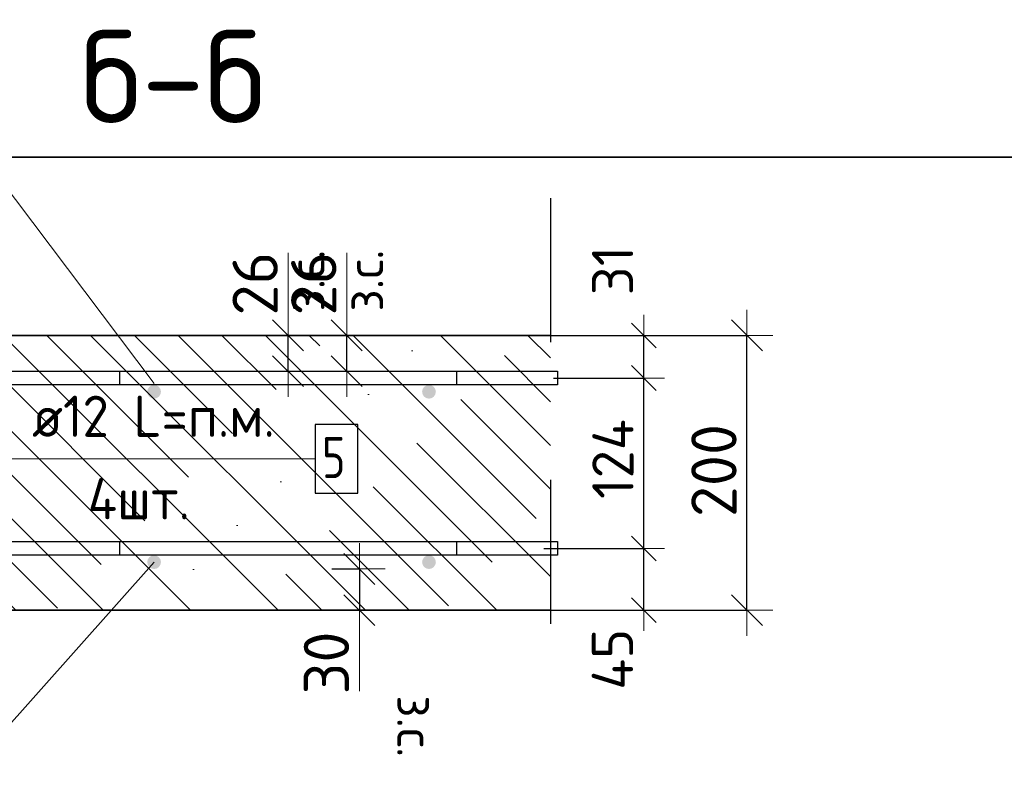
# Model space of a CAD drawing. Header units: metres. Extents: x -38 to 97, y -15 to 21.
# Tile 81 of 118: x 72.37 to 73.086, y 7.225 to 7.772. Entities that reach past the tile are written whole.
import ezdxf

# ---------------------------------------------------------------- set-up
doc = ezdxf.new("R2010")
doc.units = ezdxf.units.M
doc.header["$PDMODE"] = 65
doc.linetypes.add('______4', pattern=[0.135, 0.105, -0.03])
for name, color, linetype, lineweight in [('XR$3$Арм. стержнями верхней зоны', 180, 'Continuous', 35), ('XR$3$Арм. стержнями нижней зоны', 180, 'Continuous', 35), ('XR$3$Арм.стержн. Арматура края', 96, 'Continuous', 35), ('XR$3$Арм.стержн. Доп. арматура', 180, 'Continuous', 35), ('XR$3$Размерная линия (1)', 7, 'Continuous', 13), ('XR$3$Размерная линия_ общее', 7, 'Continuous', 13), ('XR$5$Арм. стержнями верхней зоны', 180, 'Continuous', 35), ('XR$5$Арм. стержнями нижней зоны', 180, 'Continuous', 35), ('XR$5$Арм.стержн. Арматура края', 96, 'Continuous', 35), ('XR$5$Арм.стержн. Доп. арматура', 180, 'Continuous', 35), ('XR$5$Размерная линия (1)', 7, 'Continuous', 13), ('XR$5$Размерная линия_ общее', 7, 'Continuous', 13)]:
    doc.layers.add(name, color=color, linetype=linetype, lineweight=lineweight)
doc.styles.add('ISOCPEUR', font='txt')
doc.dimstyles.new('DIMSTYLE_11', dxfattribs={"dimtxt": 0.033, "dimasz": 0.0375, "dimexe": 0, "dimexo": 0, "dimgap": 0.0165, "dimtad": 2, "dimdec": 0, "dimlfac": 1000, "dimrnd": 1, "dimzin": 12, "dimdsep": 46, "dimtxsty": 'ISOCPEUR', "dimblk1": 'ALL_ML_STRICH', "dimblk2": 'ALL_ML_STRICH', "dimsah": 1, "dimcen": 0, "dimclrd": 7, "dimclre": 256, "dimclrt": 7, "dimadec": 0, "dimazin": 0, "dimtfac": 1, "dimtdec": 0, "dimtix": 1, "dimtmove": 2, "dimatfit": 3, "dimfxl": 0, "dimtvp": 1.2, "dimtzin": 0, "dimlwd": 0, "dimlwe": -3, "dimarcsym": 0})
doc.dimstyles.new('DIMSTYLE_12', dxfattribs={"dimtxt": 0.03, "dimasz": 0.03, "dimexe": 0, "dimexo": 0, "dimgap": 0.015, "dimtad": 2, "dimdec": 0, "dimlfac": 1000, "dimrnd": 1, "dimzin": 12, "dimdsep": 46, "dimtxsty": 'ISOCPEUR', "dimblk1": 'ALL_ML_STRICH', "dimblk2": 'ALL_ML_STRICH', "dimsah": 1, "dimcen": 0, "dimclrd": 7, "dimclre": 256, "dimclrt": 7, "dimadec": 0, "dimazin": 0, "dimtfac": 1, "dimtdec": 0, "dimtix": 1, "dimtmove": 2, "dimatfit": 3, "dimfxl": 0, "dimtzin": 0, "dimlwd": 0, "dimlwe": -3, "dimarcsym": 0})
doc.dimstyles.new('DIMSTYLE_14', dxfattribs={"dimtxt": 0.03, "dimasz": 0.03, "dimexe": 0, "dimexo": 0, "dimgap": 0.015, "dimtad": 2, "dimdec": 0, "dimlfac": 1000, "dimrnd": 1, "dimzin": 12, "dimdsep": 46, "dimtxsty": 'ISOCPEUR', "dimblk1": 'ALL_ML_STRICH', "dimblk2": 'ALL_ML_STRICH', "dimsah": 1, "dimcen": 0, "dimclrd": 7, "dimclre": 256, "dimclrt": 7, "dimadec": 0, "dimazin": 0, "dimtfac": 1, "dimtdec": 0, "dimtix": 1, "dimtmove": 2, "dimatfit": 3, "dimfxl": 0, "dimtvp": 1.2, "dimtzin": 0, "dimlwd": 0, "dimlwe": -3, "dimarcsym": 0})
doc.dimstyles.new('DIMSTYLE_8', dxfattribs={"dimtxt": 0.033, "dimasz": 0.0375, "dimexe": 0, "dimexo": 0, "dimgap": 0.0165, "dimtad": 2, "dimdec": 0, "dimlfac": 1000, "dimrnd": 1, "dimzin": 12, "dimdsep": 46, "dimtxsty": 'ISOCPEUR', "dimblk1": 'ALL_ML_STRICH', "dimblk2": 'ALL_ML_STRICH', "dimsah": 1, "dimcen": 0, "dimclrd": 7, "dimclre": 256, "dimclrt": 7, "dimadec": 0, "dimazin": 0, "dimtfac": 1, "dimtdec": 0, "dimtix": 1, "dimtmove": 2, "dimatfit": 3, "dimfxl": 0, "dimtzin": 0, "dimlwd": 0, "dimlwe": -3, "dimarcsym": 0})
pattern_1 = [(135, (0, 0), (-0.031819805, -0.031819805), [0.4, -0.05, 0, -0.05]), (135, (-0.01591, -0.01591), (-0.031819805, -0.031819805), [0.8, -0.1, 0.1, -0.1])]

# ---------------------------------------------------------------- blocks, each defined once
blk = doc.blocks.new('ALL_ML_STRICH')
at = {"color": 0, "linetype": 'ByBlock', "lineweight": -2}
for p, q in [((0, -0.5), (0, 0.5)), ((-0.3, -0.3), (0.3, 0.3)), ((-1, 0), (0.5, 0))]:
    blk.add_line(p, q, dxfattribs=at)
blk = doc.blocks.new('*D135')
at = {"layer": 'DEFPOINTS', "color": 7, "linetype": 'Continuous', "lineweight": 13, "transparency": 33554687}
for p in [(72.7273, 7.54188), (72.7273, 7.34188), (72.89884, 7.34188)]:
    blk.add_point(p, dxfattribs=at)
at = {"layer": 'XR$3$Размерная линия_ общее', "color": 253, "linetype": 'Continuous', "lineweight": -2, "true_color": 0xa0a0a0, "transparency": 33554687}
for p, q in [((72.7473, 7.54188), (72.89884, 7.54188)), ((72.7473, 7.34188), (72.89884, 7.34188))]:
    blk.add_line(p, q, dxfattribs=at)
at = {"layer": 'XR$3$Размерная линия_ общее', "color": 7, "linetype": 'Continuous', "lineweight": -2, "transparency": 33554687}
blk.add_line((72.89884, 7.34188), (72.89884, 7.54188), dxfattribs=at)
at = {"layer": 'XR$3$Размерная линия_ общее', "color": 7, "linetype": 'Continuous', "lineweight": 13, "transparency": 33554687, "xscale": 0.0375, "yscale": 0.0375, "zscale": 0.0375}
for p, rotation in [((72.89884, 7.54188), 90), ((72.89884, 7.34188), 270)]:
    blk.add_blockref('ALL_ML_STRICH', p, dxfattribs=dict(at, rotation=rotation))
at = {"layer": 'XR$3$Размерная линия_ общее', "color": 7, "linetype": 'Continuous', "lineweight": 13, "transparency": 33554687, "insert": (72.87484, 7.44353), "char_height": 0.033, "width": 0.099, "attachment_point": 5, "rotation": 90, "style": 'ISOCPEUR'}
blk.add_mtext('\\A1;{200}', dxfattribs=at)
blk = doc.blocks.new('*D136')
at = {"layer": 'DEFPOINTS', "color": 7, "linetype": 'Continuous', "lineweight": 13, "transparency": 33554687}
for p in [(72.5769, 7.37188), (72.61689, 7.37188), (72.5769, 7.34188)]:
    blk.add_point(p, dxfattribs=at)
at = {"layer": 'XR$3$Размерная линия_ общее', "color": 253, "linetype": 'Continuous', "lineweight": -2, "true_color": 0xa0a0a0, "transparency": 33554687}
for p, q in [((72.5969, 7.37188), (72.61689, 7.37188)), ((72.5969, 7.34188), (72.61689, 7.34188))]:
    blk.add_line(p, q, dxfattribs=at)
at = {"layer": 'XR$3$Размерная линия_ общее', "color": 7, "linetype": 'Continuous', "lineweight": -2, "transparency": 33554687}
blk.add_line((72.61689, 7.37188), (72.61689, 7.34188), dxfattribs=at)
at = {"layer": 'XR$3$Размерная линия_ общее', "color": 7, "linetype": 'Continuous', "lineweight": 13, "transparency": 33554687, "xscale": 0.0375, "yscale": 0.0375, "zscale": 0.0375}
for p, rotation in [((72.61689, 7.37188), 90), ((72.61689, 7.34188), 270)]:
    blk.add_blockref('ALL_ML_STRICH', p, dxfattribs=dict(at, rotation=rotation))
at = {"layer": 'XR$3$Размерная линия_ общее', "color": 7, "linetype": 'Continuous', "lineweight": 13, "transparency": 33554687, "insert": (72.59289, 7.30345), "char_height": 0.033, "width": 0.066, "attachment_point": 5, "rotation": 90, "style": 'ISOCPEUR'}
blk.add_mtext('\\A1;{30}', dxfattribs=at)
at = {"layer": 'XR$3$Размерная линия_ общее', "color": 7, "linetype": 'Continuous', "lineweight": 13, "transparency": 33554687, "insert": (72.67143, 7.27997), "char_height": 0.027, "width": 0.00135, "attachment_point": 1, "rotation": 270, "line_spacing_factor": 0.60241, "style": 'ISOCPEUR'}
blk.add_mtext('з.с.', dxfattribs=at)
blk = doc.blocks.new('*D142')
at = {"layer": 'DEFPOINTS', "color": 7, "linetype": 'Continuous', "lineweight": 13, "transparency": 33554687}
for p in [(72.56769, 7.54188), (72.56769, 7.51588), (72.60768, 7.51588)]:
    blk.add_point(p, dxfattribs=at)
at = {"layer": 'XR$3$Размерная линия_ общее', "color": 253, "linetype": 'Continuous', "lineweight": -2, "true_color": 0xa0a0a0, "transparency": 33554687}
for p, q in [((72.58769, 7.54188), (72.60768, 7.54188)), ((72.58769, 7.51588), (72.60768, 7.51588))]:
    blk.add_line(p, q, dxfattribs=at)
at = {"layer": 'XR$3$Размерная линия_ общее', "color": 7, "linetype": 'Continuous', "lineweight": -2, "transparency": 33554687}
blk.add_line((72.60768, 7.51588), (72.60768, 7.54188), dxfattribs=at)
at = {"layer": 'XR$3$Размерная линия_ общее', "color": 7, "linetype": 'Continuous', "lineweight": 13, "transparency": 33554687, "xscale": 0.0375, "yscale": 0.0375, "zscale": 0.0375}
for p, rotation in [((72.60768, 7.54188), 90), ((72.60768, 7.51588), 270)]:
    blk.add_blockref('ALL_ML_STRICH', p, dxfattribs=dict(at, rotation=rotation))
at = {"layer": 'XR$3$Размерная линия_ общее', "color": 7, "linetype": 'Continuous', "lineweight": 13, "transparency": 33554687, "insert": (72.60721, 7.55924), "char_height": 0.027, "width": 0.00135, "attachment_point": 1, "rotation": 90, "line_spacing_factor": 0.60241, "style": 'ISOCPEUR'}
blk.add_mtext('з.с.', dxfattribs=at)
at = {"layer": 'XR$3$Размерная линия_ общее', "color": 7, "linetype": 'Continuous', "lineweight": 13, "transparency": 33554687, "insert": (72.58368, 7.5796), "char_height": 0.033, "width": 0.066, "attachment_point": 5, "rotation": 90, "style": 'ISOCPEUR'}
blk.add_mtext('\\A1;{26}', dxfattribs=at)
blk = doc.blocks.new('*D201')
at = {"layer": 'DEFPOINTS', "color": 7, "linetype": 'Continuous', "lineweight": 13, "transparency": 33554687}
for p in [(72.73118, 7.38688), (72.74403, 7.34188), (72.82384, 7.34188)]:
    blk.add_point(p, dxfattribs=at)
at = {"layer": 'XR$3$Размерная линия (1)', "color": 9, "linetype": 'Continuous', "lineweight": -2, "true_color": 0xc7c7c7, "transparency": 33554687}
for p, q in [((72.75118, 7.38688), (72.82384, 7.38688)), ((72.76403, 7.34188), (72.82384, 7.34188))]:
    blk.add_line(p, q, dxfattribs=at)
at = {"layer": 'XR$3$Размерная линия (1)', "color": 7, "linetype": 'Continuous', "lineweight": -2, "transparency": 33554687}
blk.add_line((72.82384, 7.34188), (72.82384, 7.38688), dxfattribs=at)
at = {"layer": 'XR$3$Размерная линия (1)', "color": 7, "linetype": 'Continuous', "lineweight": 13, "transparency": 33554687, "xscale": 0.03, "yscale": 0.03, "zscale": 0.03}
for p, rotation in [((72.82384, 7.38688), 90), ((72.82384, 7.34188), 270)]:
    blk.add_blockref('ALL_ML_STRICH', p, dxfattribs=dict(at, rotation=rotation))
at = {"layer": 'XR$3$Размерная линия (1)', "color": 7, "linetype": 'Continuous', "lineweight": 13, "transparency": 33554687, "insert": (72.80098, 7.30614), "char_height": 0.03, "width": 0.06, "attachment_point": 5, "rotation": 90, "style": 'ISOCPEUR'}
blk.add_mtext('\\A1;{45}', dxfattribs=at)
blk = doc.blocks.new('*D202')
at = {"layer": 'DEFPOINTS', "color": 7, "linetype": 'Continuous', "lineweight": 13, "transparency": 33554687}
for p in [(72.73821, 7.51088), (72.73118, 7.38688), (72.82384, 7.38688)]:
    blk.add_point(p, dxfattribs=at)
at = {"layer": 'XR$3$Размерная линия (1)', "color": 9, "linetype": 'Continuous', "lineweight": -2, "true_color": 0xc7c7c7, "transparency": 33554687}
for p, q in [((72.75821, 7.51088), (72.82384, 7.51088)), ((72.75118, 7.38688), (72.82384, 7.38688))]:
    blk.add_line(p, q, dxfattribs=at)
at = {"layer": 'XR$3$Размерная линия (1)', "color": 7, "linetype": 'Continuous', "lineweight": -2, "transparency": 33554687}
blk.add_line((72.82384, 7.38688), (72.82384, 7.51088), dxfattribs=at)
at = {"layer": 'XR$3$Размерная линия (1)', "color": 7, "linetype": 'Continuous', "lineweight": 13, "transparency": 33554687, "xscale": 0.03, "yscale": 0.03, "zscale": 0.03}
for p, rotation in [((72.82384, 7.51088), 90), ((72.82384, 7.38688), 270)]:
    blk.add_blockref('ALL_ML_STRICH', p, dxfattribs=dict(at, rotation=rotation))
at = {"layer": 'XR$3$Размерная линия (1)', "color": 7, "linetype": 'Continuous', "lineweight": 13, "transparency": 33554687, "insert": (72.80134, 7.45188), "char_height": 0.03, "width": 0.09, "attachment_point": 5, "rotation": 90, "style": 'ISOCPEUR'}
blk.add_mtext('\\A1;{124}', dxfattribs=at)
blk = doc.blocks.new('*D203')
at = {"layer": 'DEFPOINTS', "color": 7, "linetype": 'Continuous', "lineweight": 13, "transparency": 33554687}
for p in [(72.72034, 7.54188), (72.73821, 7.51088), (72.82384, 7.51088)]:
    blk.add_point(p, dxfattribs=at)
at = {"layer": 'XR$3$Размерная линия (1)', "color": 9, "linetype": 'Continuous', "lineweight": -2, "true_color": 0xc7c7c7, "transparency": 33554687}
for p, q in [((72.74034, 7.54188), (72.82384, 7.54188)), ((72.75821, 7.51088), (72.82384, 7.51088))]:
    blk.add_line(p, q, dxfattribs=at)
at = {"layer": 'XR$3$Размерная линия (1)', "color": 7, "linetype": 'Continuous', "lineweight": -2, "transparency": 33554687}
blk.add_line((72.82384, 7.51088), (72.82384, 7.54188), dxfattribs=at)
at = {"layer": 'XR$3$Размерная линия (1)', "color": 7, "linetype": 'Continuous', "lineweight": 13, "transparency": 33554687, "xscale": 0.03, "yscale": 0.03, "zscale": 0.03}
for p, rotation in [((72.82384, 7.54188), 90), ((72.82384, 7.51088), 270)]:
    blk.add_blockref('ALL_ML_STRICH', p, dxfattribs=dict(at, rotation=rotation))
at = {"layer": 'XR$3$Размерная линия (1)', "color": 7, "linetype": 'Continuous', "lineweight": 13, "transparency": 33554687, "insert": (72.8011, 7.58917), "char_height": 0.03, "width": 0.06, "attachment_point": 5, "rotation": 90, "style": 'ISOCPEUR'}
blk.add_mtext('\\A1;{31}', dxfattribs=at)
blk = doc.blocks.new('*D404')
at = {"layer": 'DEFPOINTS', "color": 7, "linetype": 'Continuous', "lineweight": 13, "transparency": 33554687}
for p in [(72.7273, 7.54188), (72.7273, 7.34188), (72.89884, 7.34188)]:
    blk.add_point(p, dxfattribs=at)
at = {"layer": 'XR$5$Размерная линия_ общее', "color": 253, "linetype": 'Continuous', "lineweight": -2, "true_color": 0xa0a0a0, "transparency": 33554687}
for p, q in [((72.7473, 7.54188), (72.89884, 7.54188)), ((72.7473, 7.34188), (72.89884, 7.34188))]:
    blk.add_line(p, q, dxfattribs=at)
at = {"layer": 'XR$5$Размерная линия_ общее', "color": 7, "linetype": 'Continuous', "lineweight": -2, "transparency": 33554687}
blk.add_line((72.89884, 7.34188), (72.89884, 7.54188), dxfattribs=at)
at = {"layer": 'XR$5$Размерная линия_ общее', "color": 7, "linetype": 'Continuous', "lineweight": 13, "transparency": 33554687, "xscale": 0.0375, "yscale": 0.0375, "zscale": 0.0375}
for p, rotation in [((72.89884, 7.54188), 90), ((72.89884, 7.34188), 270)]:
    blk.add_blockref('ALL_ML_STRICH', p, dxfattribs=dict(at, rotation=rotation))
at = {"layer": 'XR$5$Размерная линия_ общее', "color": 7, "linetype": 'Continuous', "lineweight": 13, "transparency": 33554687, "insert": (72.87484, 7.44353), "char_height": 0.033, "width": 0.099, "attachment_point": 5, "rotation": 90, "style": 'ISOCPEUR'}
blk.add_mtext('\\A1;{200}', dxfattribs=at)
blk = doc.blocks.new('*D405')
at = {"layer": 'DEFPOINTS', "color": 7, "linetype": 'Continuous', "lineweight": 13, "transparency": 33554687}
for p in [(72.5769, 7.37188), (72.61689, 7.37188), (72.5769, 7.34188)]:
    blk.add_point(p, dxfattribs=at)
at = {"layer": 'XR$5$Размерная линия_ общее', "color": 253, "linetype": 'Continuous', "lineweight": -2, "true_color": 0xa0a0a0, "transparency": 33554687}
for p, q in [((72.5969, 7.37188), (72.61689, 7.37188)), ((72.5969, 7.34188), (72.61689, 7.34188))]:
    blk.add_line(p, q, dxfattribs=at)
at = {"layer": 'XR$5$Размерная линия_ общее', "color": 7, "linetype": 'Continuous', "lineweight": -2, "transparency": 33554687}
blk.add_line((72.61689, 7.37188), (72.61689, 7.34188), dxfattribs=at)
at = {"layer": 'XR$5$Размерная линия_ общее', "color": 7, "linetype": 'Continuous', "lineweight": 13, "transparency": 33554687, "xscale": 0.0375, "yscale": 0.0375, "zscale": 0.0375}
for p, rotation in [((72.61689, 7.37188), 90), ((72.61689, 7.34188), 270)]:
    blk.add_blockref('ALL_ML_STRICH', p, dxfattribs=dict(at, rotation=rotation))
at = {"layer": 'XR$5$Размерная линия_ общее', "color": 7, "linetype": 'Continuous', "lineweight": 13, "transparency": 33554687, "insert": (72.59289, 7.30345), "char_height": 0.033, "width": 0.066, "attachment_point": 5, "rotation": 90, "style": 'ISOCPEUR'}
blk.add_mtext('\\A1;{30}', dxfattribs=at)
at = {"layer": 'XR$5$Размерная линия_ общее', "color": 7, "linetype": 'Continuous', "lineweight": 13, "transparency": 33554687, "insert": (72.67143, 7.27997), "char_height": 0.027, "width": 0.00135, "attachment_point": 1, "rotation": 270, "line_spacing_factor": 0.60241, "style": 'ISOCPEUR'}
blk.add_mtext('з.с.', dxfattribs=at)
blk = doc.blocks.new('*D435')
at = {"layer": 'DEFPOINTS', "color": 7, "linetype": 'Continuous', "lineweight": 13, "transparency": 33554687}
for p in [(72.52503, 7.54188), (72.52503, 7.51588), (72.56502, 7.51588)]:
    blk.add_point(p, dxfattribs=at)
at = {"layer": 'XR$5$Размерная линия_ общее', "color": 253, "linetype": 'Continuous', "lineweight": -2, "true_color": 0xa0a0a0, "transparency": 33554687}
for p, q in [((72.54503, 7.54188), (72.56502, 7.54188)), ((72.54503, 7.51588), (72.56502, 7.51588))]:
    blk.add_line(p, q, dxfattribs=at)
at = {"layer": 'XR$5$Размерная линия_ общее', "color": 7, "linetype": 'Continuous', "lineweight": -2, "transparency": 33554687}
blk.add_line((72.56502, 7.51588), (72.56502, 7.54188), dxfattribs=at)
at = {"layer": 'XR$5$Размерная линия_ общее', "color": 7, "linetype": 'Continuous', "lineweight": 13, "transparency": 33554687, "xscale": 0.0375, "yscale": 0.0375, "zscale": 0.0375}
for p, rotation in [((72.56502, 7.54188), 90), ((72.56502, 7.51588), 270)]:
    blk.add_blockref('ALL_ML_STRICH', p, dxfattribs=dict(at, rotation=rotation))
at = {"layer": 'XR$5$Размерная линия_ общее', "color": 7, "linetype": 'Continuous', "lineweight": 13, "transparency": 33554687, "insert": (72.56456, 7.55924), "char_height": 0.027, "width": 0.00135, "attachment_point": 1, "rotation": 90, "line_spacing_factor": 0.60241, "style": 'ISOCPEUR'}
blk.add_mtext('з.с.', dxfattribs=at)
at = {"layer": 'XR$5$Размерная линия_ общее', "color": 7, "linetype": 'Continuous', "lineweight": 13, "transparency": 33554687, "insert": (72.54102, 7.5796), "char_height": 0.033, "width": 0.066, "attachment_point": 5, "rotation": 90, "style": 'ISOCPEUR'}
blk.add_mtext('\\A1;{26}', dxfattribs=at)
blk = doc.blocks.new('*D436')
at = {"layer": 'DEFPOINTS', "color": 7, "linetype": 'Continuous', "lineweight": 13, "transparency": 33554687}
for p in [(72.73118, 7.38688), (72.74403, 7.34188), (72.82384, 7.34188)]:
    blk.add_point(p, dxfattribs=at)
at = {"layer": 'XR$5$Размерная линия (1)', "color": 9, "linetype": 'Continuous', "lineweight": -2, "true_color": 0xc7c7c7, "transparency": 33554687}
for p, q in [((72.75118, 7.38688), (72.82384, 7.38688)), ((72.76403, 7.34188), (72.82384, 7.34188))]:
    blk.add_line(p, q, dxfattribs=at)
at = {"layer": 'XR$5$Размерная линия (1)', "color": 7, "linetype": 'Continuous', "lineweight": -2, "transparency": 33554687}
blk.add_line((72.82384, 7.34188), (72.82384, 7.38688), dxfattribs=at)
at = {"layer": 'XR$5$Размерная линия (1)', "color": 7, "linetype": 'Continuous', "lineweight": 13, "transparency": 33554687, "xscale": 0.03, "yscale": 0.03, "zscale": 0.03}
for p, rotation in [((72.82384, 7.38688), 90), ((72.82384, 7.34188), 270)]:
    blk.add_blockref('ALL_ML_STRICH', p, dxfattribs=dict(at, rotation=rotation))
at = {"layer": 'XR$5$Размерная линия (1)', "color": 7, "linetype": 'Continuous', "lineweight": 13, "transparency": 33554687, "insert": (72.80098, 7.30614), "char_height": 0.03, "width": 0.06, "attachment_point": 5, "rotation": 90, "style": 'ISOCPEUR'}
blk.add_mtext('\\A1;{45}', dxfattribs=at)
blk = doc.blocks.new('*D437')
at = {"layer": 'DEFPOINTS', "color": 7, "linetype": 'Continuous', "lineweight": 13, "transparency": 33554687}
for p in [(72.73821, 7.51088), (72.73118, 7.38688), (72.82384, 7.38688)]:
    blk.add_point(p, dxfattribs=at)
at = {"layer": 'XR$5$Размерная линия (1)', "color": 9, "linetype": 'Continuous', "lineweight": -2, "true_color": 0xc7c7c7, "transparency": 33554687}
for p, q in [((72.75821, 7.51088), (72.82384, 7.51088)), ((72.75118, 7.38688), (72.82384, 7.38688))]:
    blk.add_line(p, q, dxfattribs=at)
at = {"layer": 'XR$5$Размерная линия (1)', "color": 7, "linetype": 'Continuous', "lineweight": -2, "transparency": 33554687}
blk.add_line((72.82384, 7.38688), (72.82384, 7.51088), dxfattribs=at)
at = {"layer": 'XR$5$Размерная линия (1)', "color": 7, "linetype": 'Continuous', "lineweight": 13, "transparency": 33554687, "xscale": 0.03, "yscale": 0.03, "zscale": 0.03}
for p, rotation in [((72.82384, 7.51088), 90), ((72.82384, 7.38688), 270)]:
    blk.add_blockref('ALL_ML_STRICH', p, dxfattribs=dict(at, rotation=rotation))
at = {"layer": 'XR$5$Размерная линия (1)', "color": 7, "linetype": 'Continuous', "lineweight": 13, "transparency": 33554687, "insert": (72.80134, 7.45188), "char_height": 0.03, "width": 0.09, "attachment_point": 5, "rotation": 90, "style": 'ISOCPEUR'}
blk.add_mtext('\\A1;{124}', dxfattribs=at)
blk = doc.blocks.new('*D438')
at = {"layer": 'DEFPOINTS', "color": 7, "linetype": 'Continuous', "lineweight": 13, "transparency": 33554687}
for p in [(72.72034, 7.54188), (72.73821, 7.51088), (72.82384, 7.51088)]:
    blk.add_point(p, dxfattribs=at)
at = {"layer": 'XR$5$Размерная линия (1)', "color": 9, "linetype": 'Continuous', "lineweight": -2, "true_color": 0xc7c7c7, "transparency": 33554687}
for p, q in [((72.74034, 7.54188), (72.82384, 7.54188)), ((72.75821, 7.51088), (72.82384, 7.51088))]:
    blk.add_line(p, q, dxfattribs=at)
at = {"layer": 'XR$5$Размерная линия (1)', "color": 7, "linetype": 'Continuous', "lineweight": -2, "transparency": 33554687}
blk.add_line((72.82384, 7.51088), (72.82384, 7.54188), dxfattribs=at)
at = {"layer": 'XR$5$Размерная линия (1)', "color": 7, "linetype": 'Continuous', "lineweight": 13, "transparency": 33554687, "xscale": 0.03, "yscale": 0.03, "zscale": 0.03}
for p, rotation in [((72.82384, 7.54188), 90), ((72.82384, 7.51088), 270)]:
    blk.add_blockref('ALL_ML_STRICH', p, dxfattribs=dict(at, rotation=rotation))
at = {"layer": 'XR$5$Размерная линия (1)', "color": 7, "linetype": 'Continuous', "lineweight": 13, "transparency": 33554687, "insert": (72.8011, 7.58917), "char_height": 0.03, "width": 0.06, "attachment_point": 5, "rotation": 90, "style": 'ISOCPEUR'}
blk.add_mtext('\\A1;{31}', dxfattribs=at)

msp = doc.modelspace()

# ---------------------------------------------------------------- hatches: boundary and pattern name
at = {"linetype": 'Continuous', "lineweight": 13, "transparency": 33554687}
h = msp.add_hatch(dxfattribs=at)
h.set_pattern_fill('__________540', scale=0.015, style=0, pattern_type=2)
h.set_pattern_definition(pattern_1)
h.paths.add_polyline_path([(72.1675, 7.54188), (72.1675, 7.34188), (72.75595, 7.34188), (72.75595, 7.54188)], flags=0)
h = msp.add_hatch(dxfattribs=at)
h.set_pattern_fill('__________540', scale=0.015, style=0, pattern_type=2)
h.set_pattern_definition(pattern_1)
h.paths.add_polyline_path([(72.1675, 7.54188), (72.1675, 7.34188), (72.75595, 7.34188), (72.75595, 7.54188)], flags=0)
at = {"layer": 'XR$3$Арм. стержнями верхней зоны', "linetype": 'Continuous', "lineweight": 50, "transparency": 33554687}
for points in [[(72.47251, 7.50088), (72.47212, 7.50279), (72.47104, 7.50441), (72.46942, 7.5055), (72.46751, 7.50588), (72.46559, 7.5055), (72.46397, 7.50441), (72.46289, 7.50279), (72.46251, 7.50088), (72.46289, 7.49896), (72.46397, 7.49734), (72.46559, 7.49626), (72.46751, 7.49588), (72.46942, 7.49626), (72.47104, 7.49734), (72.47212, 7.49896)], [(72.67251, 7.50088), (72.67212, 7.50279), (72.67104, 7.50441), (72.66942, 7.5055), (72.66751, 7.50588), (72.66559, 7.5055), (72.66397, 7.50441), (72.66289, 7.50279), (72.66251, 7.50088), (72.66289, 7.49896), (72.66397, 7.49734), (72.66559, 7.49626), (72.66751, 7.49588), (72.66942, 7.49626), (72.67104, 7.49734), (72.67212, 7.49896)]]:
    msp.add_hatch(color=4, dxfattribs=at).paths.add_polyline_path(points)
at = {"layer": 'XR$3$Арм. стержнями нижней зоны', "linetype": 'Continuous', "lineweight": 50, "transparency": 33554687}
for points in [[(72.47251, 7.37688), (72.47212, 7.37879), (72.47104, 7.38041), (72.46942, 7.3815), (72.46751, 7.38188), (72.46559, 7.3815), (72.46397, 7.38041), (72.46289, 7.37879), (72.46251, 7.37688), (72.46289, 7.37496), (72.46397, 7.37334), (72.46559, 7.37226), (72.46751, 7.37188), (72.46942, 7.37226), (72.47104, 7.37334), (72.47212, 7.37496)], [(72.67251, 7.37688), (72.67212, 7.37879), (72.67104, 7.38041), (72.66942, 7.3815), (72.66751, 7.38188), (72.66559, 7.3815), (72.66397, 7.38041), (72.66289, 7.37879), (72.66251, 7.37688), (72.66289, 7.37496), (72.66397, 7.37334), (72.66559, 7.37226), (72.66751, 7.37188), (72.66942, 7.37226), (72.67104, 7.37334), (72.67212, 7.37496)]]:
    msp.add_hatch(color=4, dxfattribs=at).paths.add_polyline_path(points)
at = {"layer": 'XR$5$Арм. стержнями верхней зоны', "linetype": 'Continuous', "lineweight": 50, "transparency": 33554687}
for points in [[(72.47251, 7.50088), (72.47212, 7.50279), (72.47104, 7.50441), (72.46942, 7.5055), (72.46751, 7.50588), (72.46559, 7.5055), (72.46397, 7.50441), (72.46289, 7.50279), (72.46251, 7.50088), (72.46289, 7.49896), (72.46397, 7.49734), (72.46559, 7.49626), (72.46751, 7.49588), (72.46942, 7.49626), (72.47104, 7.49734), (72.47212, 7.49896)], [(72.67251, 7.50088), (72.67212, 7.50279), (72.67104, 7.50441), (72.66942, 7.5055), (72.66751, 7.50588), (72.66559, 7.5055), (72.66397, 7.50441), (72.66289, 7.50279), (72.66251, 7.50088), (72.66289, 7.49896), (72.66397, 7.49734), (72.66559, 7.49626), (72.66751, 7.49588), (72.66942, 7.49626), (72.67104, 7.49734), (72.67212, 7.49896)]]:
    msp.add_hatch(color=4, dxfattribs=at).paths.add_polyline_path(points)
at = {"layer": 'XR$5$Арм. стержнями нижней зоны', "linetype": 'Continuous', "lineweight": 50, "transparency": 33554687}
for points in [[(72.47251, 7.37688), (72.47212, 7.37879), (72.47104, 7.38041), (72.46942, 7.3815), (72.46751, 7.38188), (72.46559, 7.3815), (72.46397, 7.38041), (72.46289, 7.37879), (72.46251, 7.37688), (72.46289, 7.37496), (72.46397, 7.37334), (72.46559, 7.37226), (72.46751, 7.37188), (72.46942, 7.37226), (72.47104, 7.37334), (72.47212, 7.37496)], [(72.67251, 7.37688), (72.67212, 7.37879), (72.67104, 7.38041), (72.66942, 7.3815), (72.66751, 7.38188), (72.66559, 7.3815), (72.66397, 7.38041), (72.66289, 7.37879), (72.66251, 7.37688), (72.66289, 7.37496), (72.66397, 7.37334), (72.66559, 7.37226), (72.66751, 7.37188), (72.66942, 7.37226), (72.67104, 7.37334), (72.67212, 7.37496)]]:
    msp.add_hatch(color=4, dxfattribs=at).paths.add_polyline_path(points)

# ---------------------------------------------------------------- linework, layer by layer
at = {"color": 7, "linetype": 'Continuous', "lineweight": 35, "transparency": 33554687}
for p, q in [((67.91979, 7.67171), (86.41979, 7.67171)), ((72.75595, 7.54188), (72.1675, 7.54188)), ((72.75595, 7.54188), (72.1675, 7.54188)), ((72.1675, 7.34188), (72.75595, 7.34188)), ((72.1675, 7.34188), (72.75595, 7.34188))]:
    msp.add_line(p, q, dxfattribs=at)
at = {"color": 7, "linetype": 'Continuous', "lineweight": 13, "transparency": 33554687}
for p, q in [((72.46751, 7.50688), (72.3436, 7.6713)), ((72.46751, 7.50688), (72.3436, 7.6713)), ((72.56502, 7.54188), (72.56502, 7.60188)), ((72.60768, 7.54188), (72.60768, 7.60188)), ((72.46751, 7.37688), (72.3436, 7.23758)), ((72.46751, 7.37688), (72.3436, 7.23758)), ((72.61689, 7.34188), (72.61689, 7.28288)), ((72.61689, 7.34188), (72.61689, 7.28288))]:
    msp.add_line(p, q, dxfattribs=at)
at = {"color": 7, "linetype": '______4', "lineweight": 25, "transparency": 33554687}
msp.add_line((72.75595, 7.64188), (72.75595, 7.24188), dxfattribs=at)
msp.add_line((72.75595, 7.64188), (72.75595, 7.24188), dxfattribs=at)
at = {"layer": 'XR$3$Арм. стержнями верхней зоны', "color": 4, "linetype": 'Continuous', "lineweight": 25, "transparency": 33554687}
for points in [[(72.76095, 7.50588), (72.1875, 7.50588), (72.1875, 7.51588), (72.76095, 7.51588), (72.76095, 7.50588)], [(72.76095, 7.50588), (72.44251, 7.50588), (72.44251, 7.51588), (72.76095, 7.51588), (72.76095, 7.50588)]]:
    msp.add_lwpolyline(points, dxfattribs=at)
at = {"layer": 'XR$3$Арм. стержнями нижней зоны', "color": 4, "linetype": 'Continuous', "lineweight": 25, "transparency": 33554687}
for points in [[(72.76095, 7.38188), (72.1875, 7.38188), (72.1875, 7.39188), (72.76095, 7.39188), (72.76095, 7.38188)], [(72.76095, 7.38188), (72.44251, 7.38188), (72.44251, 7.39188), (72.76095, 7.39188), (72.76095, 7.38188)]]:
    msp.add_lwpolyline(points, dxfattribs=at)
at = {"layer": 'XR$3$Арм.стержн. Арматура края', "color": 4, "linetype": 'Continuous', "lineweight": 25, "transparency": 33554687}
for points in [[(72.21607, 7.51588), (72.6875, 7.51588), (72.6875, 7.50588), (72.21676, 7.50588)], [(72.21676, 7.39188), (72.6875, 7.39188), (72.6875, 7.38188)], [(72.6875, 7.38188), (72.21607, 7.38188)]]:
    msp.add_lwpolyline(points, dxfattribs=at)
at = {"layer": 'XR$3$Арм.стержн. Доп. арматура', "color": 7, "linetype": 'Continuous', "lineweight": 13, "transparency": 33554687}
msp.add_line((72.35872, 7.45204), (72.58472, 7.45204), dxfattribs=at)
at = {"layer": 'XR$3$Арм.стержн. Доп. арматура', "color": 7, "linetype": 'Continuous', "lineweight": 25, "transparency": 33554687}
msp.add_lwpolyline([(72.58472, 7.42704), (72.61572, 7.42704), (72.61572, 7.47704), (72.58472, 7.47704), (72.58472, 7.42704)], dxfattribs=at)
at = {"layer": 'XR$5$Арм. стержнями верхней зоны', "color": 4, "linetype": 'Continuous', "lineweight": 25, "transparency": 33554687}
for points in [[(72.76095, 7.50588), (72.1875, 7.50588), (72.1875, 7.51588), (72.76095, 7.51588), (72.76095, 7.50588)], [(72.76095, 7.50588), (72.44251, 7.50588), (72.44251, 7.51588), (72.76095, 7.51588), (72.76095, 7.50588)]]:
    msp.add_lwpolyline(points, dxfattribs=at)
at = {"layer": 'XR$5$Арм. стержнями нижней зоны', "color": 4, "linetype": 'Continuous', "lineweight": 25, "transparency": 33554687}
for points in [[(72.76095, 7.38188), (72.1875, 7.38188), (72.1875, 7.39188), (72.76095, 7.39188), (72.76095, 7.38188)], [(72.76095, 7.38188), (72.44251, 7.38188), (72.44251, 7.39188), (72.76095, 7.39188), (72.76095, 7.38188)]]:
    msp.add_lwpolyline(points, dxfattribs=at)
at = {"layer": 'XR$5$Арм.стержн. Арматура края', "color": 4, "linetype": 'Continuous', "lineweight": 25, "transparency": 33554687}
for points in [[(72.21607, 7.51588), (72.6875, 7.51588), (72.6875, 7.50588), (72.21676, 7.50588)], [(72.21676, 7.39188), (72.6875, 7.39188), (72.6875, 7.38188)], [(72.6875, 7.38188), (72.21607, 7.38188)]]:
    msp.add_lwpolyline(points, dxfattribs=at)
at = {"layer": 'XR$5$Арм.стержн. Доп. арматура', "color": 7, "linetype": 'Continuous', "lineweight": 13, "transparency": 33554687}
msp.add_line((72.35872, 7.45204), (72.58472, 7.45204), dxfattribs=at)
at = {"layer": 'XR$5$Арм.стержн. Доп. арматура', "color": 7, "linetype": 'Continuous', "lineweight": 25, "transparency": 33554687}
msp.add_lwpolyline([(72.58472, 7.42704), (72.61572, 7.42704), (72.61572, 7.47704), (72.58472, 7.47704), (72.58472, 7.42704)], dxfattribs=at)

# ---------------------------------------------------------------- texts
at = {"color": 7, "linetype": 'Continuous', "lineweight": 50, "transparency": 33554687, "insert": (72.48129, 7.73031), "char_height": 0.0675, "width": 0.1725652, "attachment_point": 5, "style": 'ISOCPEUR'}
msp.add_mtext('\\A1;{\\fISOCPEUR|i0|b0;\\H0.067500;\\W1.000000;\\C7;б-б}\\P', dxfattribs=at)
msp.add_mtext('\\A1;{\\fISOCPEUR|i0|b0;\\H0.067500;\\W1.000000;\\C7;б-б}\\P', dxfattribs=at)
at = {"layer": 'XR$3$Арм.стержн. Доп. арматура', "color": 7, "linetype": 'Continuous', "lineweight": 25, "transparency": 33554687, "char_height": 0.03, "attachment_point": 7, "style": 'ISOCPEUR'}
for s, insert, width in [('\\W0.94;ø12 L=п.м.', (72.37872, 7.46804), 0.1999832), ('\\W0.78;5', (72.58972, 7.43804), 0.0326407), ('\\W0.95;4шт. ', (72.41922, 7.40804), 0.1191577)]:
    msp.add_mtext(s, dxfattribs=dict(at, insert=insert, width=width))
at = {"layer": 'XR$5$Арм.стержн. Доп. арматура', "color": 7, "linetype": 'Continuous', "lineweight": 25, "transparency": 33554687, "char_height": 0.03, "attachment_point": 7, "style": 'ISOCPEUR'}
for s, insert, width in [('\\W0.94;ø12 L=п.м.', (72.37872, 7.46804), 0.1999832), ('\\W0.78;5', (72.58972, 7.43804), 0.0326407), ('\\W0.95;4шт. ', (72.41922, 7.40804), 0.1191577)]:
    msp.add_mtext(s, dxfattribs=dict(at, insert=insert, width=width))

# ---------------------------------------------------------------- dimensions: what is measured, and where the dimension line sits
at = {"layer": 'XR$3$Размерная линия (1)', "color": 7, "linetype": 'Continuous', "lineweight": 13, "transparency": 33554687}
for base, p1, p2, dimstyle, picture, middle in [((72.82384, 7.54188), (72.75821, 7.51088), (72.74034, 7.54188), 'DIMSTYLE_14', '*D203', (72.8011, 7.58917)), ((72.82384, 7.51088), (72.75118, 7.38688), (72.75821, 7.51088), 'DIMSTYLE_12', '*D202', (72.80134, 7.45188)), ((72.82384, 7.38688), (72.76403, 7.34188), (72.75118, 7.38688), 'DIMSTYLE_14', '*D201', (72.80098, 7.30614))]:
    dim = msp.add_linear_dim(base=base, p1=p1, p2=p2, angle=90, dimstyle=dimstyle, override={"dimpost": '<>', "dimclrd": 7, "dimclre": 9, "dimclrt": 7, "dimlwd": 0, "dimlwe": 65533}, dxfattribs=at)
    dim.commit()
    dim.dimension.update_dxf_attribs({"geometry": picture, "text_midpoint": middle, "dimtype": 160})
at = {"layer": 'XR$3$Размерная линия_ общее', "color": 7, "linetype": 'Continuous', "lineweight": 13, "transparency": 33554687}
for base, p1, p2, angle, picture, middle in [((72.60768, 7.54188), (72.58769, 7.51588), (72.58769, 7.54188), 90, '*D142', (72.58368, 7.5796)), ((72.61689, 7.34188), (72.5969, 7.37188), (72.5969, 7.34188), 270, '*D136', (72.59289, 7.30345))]:
    dim = msp.add_linear_dim(base=base, p1=p1, p2=p2, angle=angle, text='<>\\Xз.с.', dimstyle='DIMSTYLE_11', override={"dimpost": '<>', "dimclrd": 7, "dimclre": 253, "dimclrt": 7, "dimlwd": 0, "dimlwe": 65533}, dxfattribs=at)
    dim.commit()
    dim.dimension.update_dxf_attribs({"geometry": picture, "text_midpoint": middle, "dimtype": 160})
dim = msp.add_linear_dim(base=(72.89884, 7.54188), p1=(72.7473, 7.34188), p2=(72.7473, 7.54188), angle=90, dimstyle='DIMSTYLE_8', override={"dimpost": '<>', "dimclrd": 7, "dimclre": 253, "dimclrt": 7, "dimlwd": 0, "dimlwe": 65533}, dxfattribs=at)
dim.commit()
dim.dimension.update_dxf_attribs({"geometry": '*D135', "text_midpoint": (72.87484, 7.44353), "dimtype": 160})
at = {"layer": 'XR$5$Размерная линия (1)', "color": 7, "linetype": 'Continuous', "lineweight": 13, "transparency": 33554687}
for base, p1, p2, dimstyle, picture, middle in [((72.82384, 7.54188), (72.75821, 7.51088), (72.74034, 7.54188), 'DIMSTYLE_14', '*D438', (72.8011, 7.58917)), ((72.82384, 7.51088), (72.75118, 7.38688), (72.75821, 7.51088), 'DIMSTYLE_12', '*D437', (72.80134, 7.45188)), ((72.82384, 7.38688), (72.76403, 7.34188), (72.75118, 7.38688), 'DIMSTYLE_14', '*D436', (72.80098, 7.30614))]:
    dim = msp.add_linear_dim(base=base, p1=p1, p2=p2, angle=90, dimstyle=dimstyle, override={"dimpost": '<>', "dimclrd": 7, "dimclre": 9, "dimclrt": 7, "dimlwd": 0, "dimlwe": 65533}, dxfattribs=at)
    dim.commit()
    dim.dimension.update_dxf_attribs({"geometry": picture, "text_midpoint": middle, "dimtype": 160})
at = {"layer": 'XR$5$Размерная линия_ общее', "color": 7, "linetype": 'Continuous', "lineweight": 13, "transparency": 33554687}
for base, p1, p2, angle, picture, middle in [((72.56502, 7.54188), (72.54503, 7.51588), (72.54503, 7.54188), 90, '*D435', (72.54102, 7.5796)), ((72.61689, 7.34188), (72.5969, 7.37188), (72.5969, 7.34188), 270, '*D405', (72.59289, 7.30345))]:
    dim = msp.add_linear_dim(base=base, p1=p1, p2=p2, angle=angle, text='<>\\Xз.с.', dimstyle='DIMSTYLE_11', override={"dimpost": '<>', "dimclrd": 7, "dimclre": 253, "dimclrt": 7, "dimlwd": 0, "dimlwe": 65533}, dxfattribs=at)
    dim.commit()
    dim.dimension.update_dxf_attribs({"geometry": picture, "text_midpoint": middle, "dimtype": 160})
dim = msp.add_linear_dim(base=(72.89884, 7.54188), p1=(72.7473, 7.34188), p2=(72.7473, 7.54188), angle=90, dimstyle='DIMSTYLE_8', override={"dimpost": '<>', "dimclrd": 7, "dimclre": 253, "dimclrt": 7, "dimlwd": 0, "dimlwe": 65533}, dxfattribs=at)
dim.commit()
dim.dimension.update_dxf_attribs({"geometry": '*D404', "text_midpoint": (72.87484, 7.44353), "dimtype": 160})

doc.saveas('drawing.dxf')
